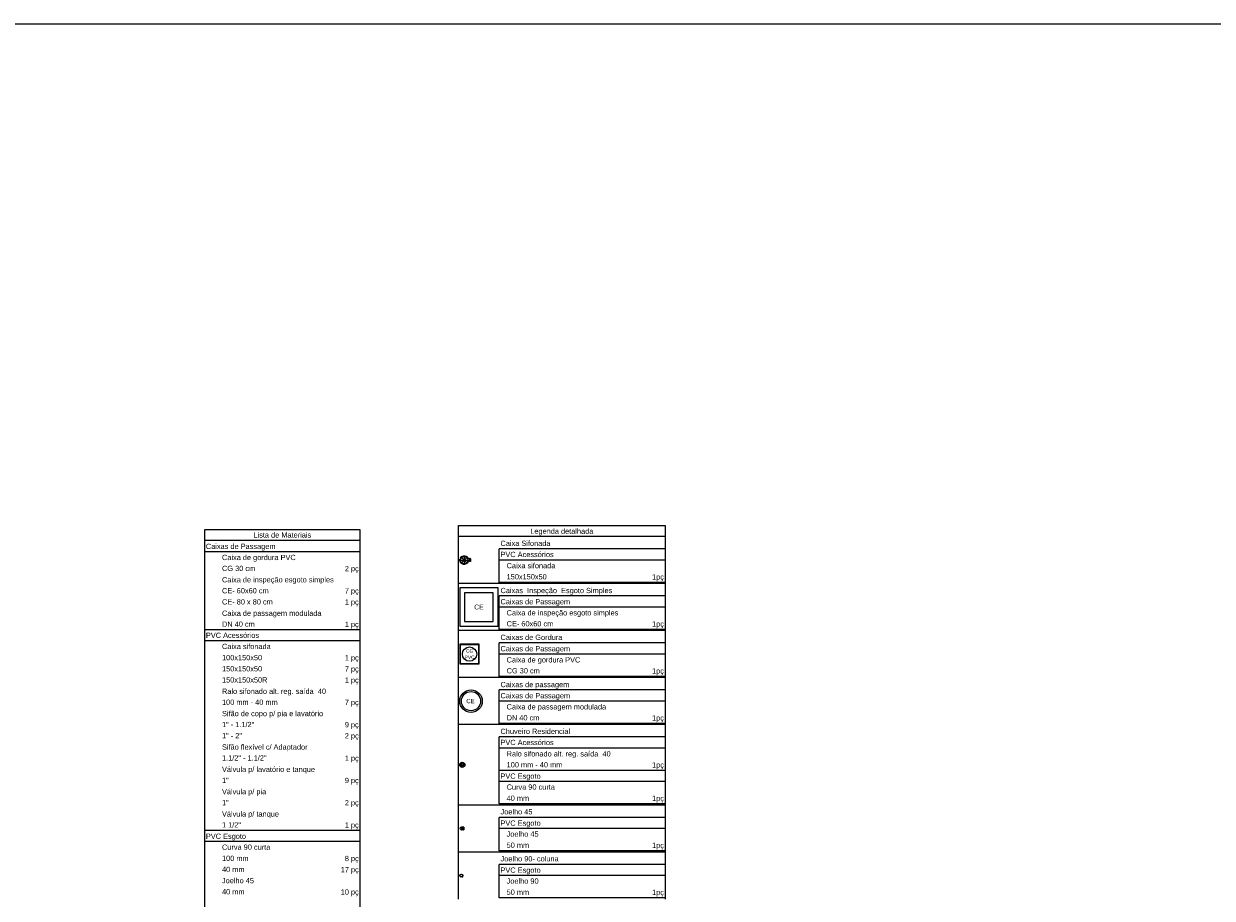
# Model space of a CAD drawing. Header units: millimetres. Extents: x 26 to 1362, y 24 to 358.
# Tile 206 of 256: x 1014 to 1039, y 340 to 358. Entities that reach past the tile are written whole.
import ezdxf
from ezdxf.lldxf.tags import DXFTag

# ---------------------------------------------------------------- set-up
doc = ezdxf.new("R2010")
doc.units = ezdxf.units.MM
doc.linetypes.add('DASHED', pattern=[1.905, 1.27, -0.635])
for name, color, linetype in [('ARQ-LINHA-05', 5, 'Continuous'), ('Simbolos', 5, 'Continuous'), ('Simbolos_int', 2, 'Continuous')]:
    doc.layers.add(name, color=color, linetype=linetype)
for name, color, linetype, lineweight in [('DI-Tabelas', 7, 'Continuous', 5), ('Nível 1', 7, 'Continuous', 5), ('Textos', 7, 'Continuous', 5)]:
    doc.layers.add(name, color=color, linetype=linetype, lineweight=lineweight)
doc.styles.add('arial', font='arial.ttf')
tags = doc.linetypes.add('DASHDOT', pattern=[1, 0.5, -0.25, 0, -0.25]).pattern_tags.tags
tags[10:11] = [DXFTag(74, 4), DXFTag(75, 0), DXFTag(340, '0'), DXFTag(46, 1.0), DXFTag(50, 0.0), DXFTag(44, 0.0), DXFTag(45, 0.0)]
tags[8:9] = [DXFTag(74, 4), DXFTag(75, 0), DXFTag(340, '0'), DXFTag(46, 1.0), DXFTag(50, 0.0), DXFTag(44, 0.0), DXFTag(45, 0.0)]
tags[6:7] = [DXFTag(74, 4), DXFTag(75, 0), DXFTag(340, '0'), DXFTag(46, 1.0), DXFTag(50, 0.0), DXFTag(44, 0.0), DXFTag(45, 0.0)]
tags[4:5] = [DXFTag(74, 4), DXFTag(75, 0), DXFTag(340, '0'), DXFTag(46, 1.0), DXFTag(50, 0.0), DXFTag(44, 0.0), DXFTag(45, 0.0)]

msp = doc.modelspace()

# ---------------------------------------------------------------- linework, layer by layer
at = {"layer": 'ARQ-LINHA-05', "color": 114, "true_color": 0x139b48}
msp.add_lwpolyline([(964.5026, 358.154), (1166.6106, 358.154), (1166.6106, 248.6531), (964.5026, 248.6531)], close=True, dxfattribs=at)
at = {"layer": 'DI-Tabelas'}
for p, q in [((1023.1608, 347.4559), (1023.1608, 347.6885)), ((1023.1608, 347.6885), (1027.4693, 347.6885)), ((1027.4693, 347.6885), (1027.4693, 347.4559)), ((1017.8647, 347.3728), (1017.8647, 347.6054)), ((1017.8647, 347.6054), (1021.1038, 347.6054)), ((1021.1038, 347.3728), (1017.8647, 347.3728)), ((1017.8647, 347.1402), (1017.8647, 347.3728)), ((1021.1038, 347.6054), (1021.1038, 347.3728)), ((1021.1038, 347.3728), (1021.1038, 347.1402)), ((1027.4693, 347.4559), (1023.1608, 347.4559)), ((1023.1608, 346.4755), (1023.1608, 347.4559)), ((1027.4693, 347.4559), (1027.4693, 346.4755)), ((1021.1038, 347.1402), (1017.8647, 347.1402)), ((1017.8647, 346.9076), (1017.8647, 347.1402)), ((1021.1038, 347.1402), (1021.1038, 346.9076)), ((1027.4693, 347.1983), (1024.0108, 347.1983)), ((1024.0108, 346.9657), (1024.0108, 347.1983)), ((1027.4693, 347.1983), (1027.4693, 346.9657)), ((1017.8647, 346.675), (1017.8647, 346.9076)), ((1021.1038, 346.9076), (1021.1038, 346.675)), ((1027.4693, 346.9657), (1024.0108, 346.9657)), ((1024.0108, 346.7331), (1024.0108, 346.9657)), ((1027.4693, 346.9657), (1027.4693, 346.7331)), ((1017.8647, 346.4424), (1017.8647, 346.675)), ((1021.1038, 346.675), (1021.1038, 346.4424)), ((1024.0108, 346.5005), (1024.0108, 346.7331)), ((1027.4693, 346.7331), (1027.4693, 346.5005)), ((1017.8647, 346.2098), (1017.8647, 346.4424)), ((1021.1038, 346.4424), (1021.1038, 346.2098)), ((1023.9858, 346.4755), (1023.1608, 346.4755)), ((1023.1608, 345.4951), (1023.1608, 346.4755)), ((1027.4693, 346.4755), (1023.9858, 346.4755)), ((1027.1237, 346.5005), (1024.0108, 346.5005)), ((1027.4693, 346.5005), (1027.1237, 346.5005)), ((1027.4693, 346.4755), (1027.4693, 345.4951)), ((1017.8647, 345.9772), (1017.8647, 346.2098)), ((1021.1038, 346.2098), (1021.1038, 345.9772)), ((1027.4693, 346.2179), (1024.0108, 346.2179)), ((1024.0108, 345.9853), (1024.0108, 346.2179)), ((1027.4693, 346.2179), (1027.4693, 345.9853)), ((1017.8647, 345.7446), (1017.8647, 345.9772)), ((1021.1038, 345.9772), (1021.1038, 345.7446)), ((1027.4693, 345.9853), (1024.0108, 345.9853)), ((1024.0108, 345.7527), (1024.0108, 345.9853)), ((1027.4693, 345.9853), (1027.4693, 345.7527)), ((1017.8647, 345.512), (1017.8647, 345.7446)), ((1021.1038, 345.7446), (1021.1038, 345.512)), ((1024.0108, 345.5201), (1024.0108, 345.7527)), ((1027.4693, 345.7527), (1027.4693, 345.5201)), ((1018.2008, 345.512), (1017.8647, 345.512)), ((1017.8647, 345.2794), (1017.8647, 345.512)), ((1019.7238, 345.512), (1018.2008, 345.512)), ((1021.1038, 345.512), (1019.7238, 345.512)), ((1021.1038, 345.512), (1021.1038, 345.2794)), ((1023.9858, 345.4951), (1023.1608, 345.4951)), ((1023.1608, 344.5147), (1023.1608, 345.4951)), ((1027.4693, 345.4951), (1023.9858, 345.4951)), ((1026.5542, 345.5201), (1024.0108, 345.5201)), ((1027.4693, 345.5201), (1026.5542, 345.5201)), ((1027.4693, 345.4951), (1027.4693, 344.5147)), ((1021.1038, 345.2794), (1017.8647, 345.2794)), ((1017.8647, 345.0468), (1017.8647, 345.2794)), ((1021.1038, 345.2794), (1021.1038, 345.0468)), ((1027.4693, 345.2375), (1024.0108, 345.2375)), ((1024.0108, 345.0049), (1024.0108, 345.2375)), ((1027.4693, 345.2375), (1027.4693, 345.0049)), ((1017.8647, 344.8142), (1017.8647, 345.0468)), ((1021.1038, 345.0468), (1021.1038, 344.8142)), ((1027.4693, 345.0049), (1024.0108, 345.0049)), ((1024.0108, 344.7723), (1024.0108, 345.0049)), ((1027.4693, 345.0049), (1027.4693, 344.7723)), ((1017.8647, 344.5816), (1017.8647, 344.8142)), ((1021.1038, 344.8142), (1021.1038, 344.5816)), ((1024.0108, 344.5397), (1024.0108, 344.7723)), ((1027.4693, 344.7723), (1027.4693, 344.5397)), ((1017.8647, 344.349), (1017.8647, 344.5816)), ((1021.1038, 344.5816), (1021.1038, 344.349)), ((1023.9858, 344.5147), (1023.1608, 344.5147)), ((1023.1608, 343.5343), (1023.1608, 344.5147)), ((1027.4693, 344.5147), (1023.9858, 344.5147)), ((1026.8342, 344.5397), (1024.0108, 344.5397)), ((1027.4693, 344.5397), (1026.8342, 344.5397)), ((1027.4693, 344.5147), (1027.4693, 343.5343)), ((1017.8647, 344.1164), (1017.8647, 344.349)), ((1021.1038, 344.349), (1021.1038, 344.1164)), ((1027.4693, 344.2571), (1024.0108, 344.2571)), ((1024.0108, 344.0245), (1024.0108, 344.2571)), ((1027.4693, 344.2571), (1027.4693, 344.0245)), ((1017.8647, 343.8838), (1017.8647, 344.1164)), ((1021.1038, 344.1164), (1021.1038, 343.8838)), ((1027.4693, 344.0245), (1024.0108, 344.0245)), ((1024.0108, 343.7919), (1024.0108, 344.0245)), ((1027.4693, 344.0245), (1027.4693, 343.7919)), ((1017.8647, 343.6512), (1017.8647, 343.8838)), ((1017.8647, 343.4186), (1017.8647, 343.6512)), ((1021.1038, 343.8838), (1021.1038, 343.6512)), ((1021.1038, 343.6512), (1021.1038, 343.4186)), ((1024.0108, 343.5593), (1024.0108, 343.7919)), ((1027.4693, 343.7919), (1027.4693, 343.5593)), ((1017.8647, 343.186), (1017.8647, 343.4186)), ((1021.1038, 343.4186), (1021.1038, 343.186)), ((1023.9858, 343.5343), (1023.1608, 343.5343)), ((1023.1608, 341.8561), (1023.1608, 343.5343)), ((1027.4693, 343.5343), (1023.9858, 343.5343)), ((1026.5357, 343.5593), (1024.0108, 343.5593)), ((1027.4693, 343.5593), (1026.5357, 343.5593)), ((1027.4693, 343.5343), (1027.4693, 341.8561)), ((1017.8647, 342.9534), (1017.8647, 343.186)), ((1021.1038, 343.186), (1021.1038, 342.9534)), ((1027.4693, 343.2767), (1024.0108, 343.2767)), ((1024.0108, 343.0441), (1024.0108, 343.2767)), ((1027.4693, 343.2767), (1027.4693, 343.0441)), ((1017.8647, 342.7208), (1017.8647, 342.9534)), ((1021.1038, 342.9534), (1021.1038, 342.7208)), ((1027.4693, 343.0441), (1024.0108, 343.0441)), ((1024.0108, 342.8115), (1024.0108, 343.0441)), ((1027.4693, 343.0441), (1027.4693, 342.8115)), ((1017.8647, 342.4882), (1017.8647, 342.7208)), ((1021.1038, 342.7208), (1021.1038, 342.4882)), ((1024.0108, 342.5789), (1024.0108, 342.8115)), ((1027.4693, 342.8115), (1027.4693, 342.5789)), ((1017.8647, 342.2556), (1017.8647, 342.4882)), ((1021.1038, 342.4882), (1021.1038, 342.2556)), ((1026.7457, 342.5789), (1024.0108, 342.5789)), ((1024.0108, 342.3463), (1024.0108, 342.5789)), ((1027.4693, 342.5789), (1026.7457, 342.5789)), ((1027.4693, 342.5789), (1027.4693, 342.3463)), ((1017.8647, 342.023), (1017.8647, 342.2556)), ((1021.1038, 342.2556), (1021.1038, 342.023)), ((1027.4693, 342.3463), (1024.0108, 342.3463)), ((1024.0108, 342.1137), (1024.0108, 342.3463)), ((1027.4693, 342.3463), (1027.4693, 342.1137)), ((1017.8647, 341.7904), (1017.8647, 342.023)), ((1021.1038, 342.023), (1021.1038, 341.7904)), ((1024.0108, 341.8811), (1024.0108, 342.1137)), ((1027.4693, 342.1137), (1027.4693, 341.8811)), ((1017.8647, 341.5578), (1017.8647, 341.7904)), ((1021.1038, 341.7904), (1021.1038, 341.5578)), ((1023.9858, 341.8561), (1023.1608, 341.8561)), ((1023.1608, 340.8757), (1023.1608, 341.8561)), ((1027.4693, 341.8561), (1023.9858, 341.8561)), ((1026.7457, 341.8811), (1024.0108, 341.8811)), ((1027.4693, 341.8811), (1026.7457, 341.8811)), ((1027.4693, 341.8561), (1027.4693, 340.8757)), ((1017.8647, 341.3252), (1017.8647, 341.5578)), ((1021.1038, 341.5578), (1021.1038, 341.3252)), ((1027.4693, 341.5985), (1024.0108, 341.5985)), ((1024.0108, 341.3659), (1024.0108, 341.5985)), ((1027.4693, 341.5985), (1027.4693, 341.3659)), ((1018.2008, 341.3252), (1017.8647, 341.3252)), ((1017.8647, 341.0926), (1017.8647, 341.3252)), ((1019.7238, 341.3252), (1018.2008, 341.3252)), ((1021.1038, 341.3252), (1019.7238, 341.3252)), ((1021.1038, 341.3252), (1021.1038, 341.0926)), ((1027.4693, 341.3659), (1024.0108, 341.3659)), ((1024.0108, 341.1333), (1024.0108, 341.3659)), ((1027.4693, 341.3659), (1027.4693, 341.1333)), ((1021.1038, 341.0926), (1017.8647, 341.0926)), ((1017.8647, 340.86), (1017.8647, 341.0926)), ((1021.1038, 341.0926), (1021.1038, 340.86)), ((1024.0108, 340.9007), (1024.0108, 341.1333)), ((1027.4693, 341.1333), (1027.4693, 340.9007)), ((1017.8647, 340.6274), (1017.8647, 340.86)), ((1021.1038, 340.86), (1021.1038, 340.6274)), ((1023.9858, 340.8757), (1023.1608, 340.8757)), ((1023.1608, 339.8953), (1023.1608, 340.8757)), ((1027.4693, 340.8757), (1023.9858, 340.8757)), ((1027.1237, 340.9007), (1024.0108, 340.9007)), ((1027.4693, 340.9007), (1027.1237, 340.9007)), ((1027.4693, 340.8757), (1027.4693, 339.8953)), ((1017.8647, 340.3948), (1017.8647, 340.6274)), ((1021.1038, 340.6274), (1021.1038, 340.3948)), ((1027.4693, 340.6181), (1024.0108, 340.6181)), ((1024.0108, 340.3855), (1024.0108, 340.6181)), ((1027.4693, 340.6181), (1027.4693, 340.3855)), ((1017.8647, 340.1622), (1017.8647, 340.3948)), ((1021.1038, 340.3948), (1021.1038, 340.1622)), ((1027.4693, 340.3855), (1024.0108, 340.3855)), ((1024.0108, 340.1529), (1024.0108, 340.3855)), ((1027.4693, 340.3855), (1027.4693, 340.1529)), ((1017.8647, 339.9296), (1017.8647, 340.1622)), ((1017.8647, 339.697), (1017.8647, 339.9296)), ((1021.1038, 340.1622), (1021.1038, 339.9296)), ((1021.1038, 339.9296), (1021.1038, 339.697)), ((1024.0108, 339.9203), (1024.0108, 340.1529)), ((1027.4693, 340.1529), (1027.4693, 339.9203)), ((1026.9602, 339.9203), (1024.0108, 339.9203)), ((1027.4693, 339.9203), (1026.9602, 339.9203))]:
    msp.add_line(p, q, dxfattribs=at)
at = {"layer": 'Nível 1', "color": 7}
msp.add_circle((1023.4208, 344.0245), 0.235, dxfattribs=at)
at = {"layer": 'Nível 1', "color": 7, "linetype": 'DASHDOT'}
msp.add_circle((1023.4208, 344.0245), 0.2, dxfattribs=at)
at = {"layer": 'Simbolos', "color": 7}
for p, q in [((1023.1858, 346.9432), (1023.1858, 346.9882)), ((1023.1858, 346.9882), (1023.2052, 346.9882)), ((1023.1858, 346.9432), (1023.2052, 346.9432)), ((1023.1966, 347.0145), (1023.2285, 347.0463)), ((1023.1966, 347.0145), (1023.2104, 347.0008)), ((1023.1966, 346.9169), (1023.2104, 346.9307)), ((1023.2285, 346.8851), (1023.1966, 346.9169)), ((1023.2285, 347.0463), (1023.2422, 347.0326)), ((1023.2285, 346.8851), (1023.2422, 346.8988)), ((1023.2548, 347.0572), (1023.2548, 347.0378)), ((1023.2548, 347.0572), (1023.2998, 347.0572)), ((1023.2548, 346.8742), (1023.2548, 346.8936)), ((1023.2998, 346.8742), (1023.2548, 346.8742)), ((1023.2998, 347.0572), (1023.2998, 347.0378)), ((1023.2998, 346.8742), (1023.2998, 346.8936)), ((1023.326, 347.0463), (1023.3123, 347.0326)), ((1023.326, 346.8851), (1023.3123, 346.8988)), ((1023.326, 347.0463), (1023.3579, 347.0145)), ((1023.3579, 346.9169), (1023.326, 346.8851)), ((1023.3579, 347.0145), (1023.3441, 347.0008)), ((1023.3579, 346.9169), (1023.3441, 346.9307)), ((1023.3887, 346.9931), (1023.3476, 346.9931)), ((1023.3887, 346.9384), (1023.3476, 346.9384)), ((1023.3899, 346.9966), (1023.3897, 346.994)), ((1023.3899, 346.9348), (1023.3897, 346.9375)), ((1023.3997, 346.9975), (1023.3909, 346.9975)), ((1023.3997, 346.9339), (1023.3909, 346.9339)), ((1023.4006, 346.9968), (1023.4014, 346.9938)), ((1023.4006, 346.9347), (1023.4014, 346.9376)), ((1023.4068, 346.9931), (1023.4024, 346.9931)), ((1023.4068, 346.9384), (1023.4024, 346.9384)), ((1023.4068, 346.9931), (1023.4068, 346.9384)), ((1023.1946, 341.3784), (1023.1858, 341.3696)), ((1023.2215, 341.3916), (1023.2216, 341.3931)), ((1023.2246, 341.3931), (1023.2216, 341.3931)), ((1023.2273, 341.3395), (1023.2216, 341.3338)), ((1023.2247, 341.3916), (1023.2246, 341.3931)), ((1023.2273, 341.3916), (1023.2247, 341.3916)), ((1023.2291, 341.3934), (1023.2273, 341.3916)), ((1023.2291, 341.3391), (1023.2287, 341.3395)), ((1023.2459, 341.3934), (1023.2291, 341.3934)), ((1023.2459, 341.3391), (1023.2291, 341.3391)), ((1023.2461, 341.3936), (1023.2459, 341.3934)), ((1023.2461, 341.3389), (1023.2459, 341.3391)), ((1023.2508, 341.3936), (1023.2461, 341.3936)), ((1023.2508, 341.3389), (1023.2461, 341.3389)), ((1023.252, 341.3971), (1023.2518, 341.3945)), ((1023.252, 341.3354), (1023.2518, 341.338)), ((1023.2618, 341.3981), (1023.253, 341.3981)), ((1023.2618, 341.3345), (1023.253, 341.3345)), ((1023.2627, 341.3973), (1023.2635, 341.3943)), ((1023.2627, 341.3352), (1023.2635, 341.3382)), ((1023.2688, 341.3936), (1023.2645, 341.3936)), ((1023.2688, 341.3389), (1023.2645, 341.3389)), ((1023.2688, 341.3936), (1023.2688, 341.3389)), ((1023.2368, 340.4109), (1023.2519, 340.4109)), ((1023.2368, 340.3602), (1023.2519, 340.3602))]:
    msp.add_line(p, q, dxfattribs=at)
for points in [[(1023.3887, 346.9931), (1023.3888, 346.9931), (1023.389, 346.9931), (1023.3892, 346.9932), (1023.3893, 346.9933), (1023.3894, 346.9934), (1023.3895, 346.9935), (1023.3896, 346.9937), (1023.3897, 346.9938), (1023.3897, 346.994)], [(1023.3897, 346.9374), (1023.3897, 346.9376), (1023.3896, 346.9378), (1023.3895, 346.9379), (1023.3894, 346.938), (1023.3893, 346.9382), (1023.3892, 346.9382), (1023.389, 346.9383), (1023.3888, 346.9383), (1023.3887, 346.9384)], [(1023.3909, 346.9975), (1023.3908, 346.9975), (1023.3906, 346.9975), (1023.3904, 346.9974), (1023.3903, 346.9973), (1023.3902, 346.9972), (1023.3901, 346.9971), (1023.39, 346.9969), (1023.3899, 346.9968), (1023.3899, 346.9966)], [(1023.3899, 346.9348), (1023.3899, 346.9347), (1023.39, 346.9345), (1023.3901, 346.9344), (1023.3902, 346.9342), (1023.3903, 346.9341), (1023.3904, 346.934), (1023.3906, 346.934), (1023.3908, 346.9339), (1023.3909, 346.9339)], [(1023.4006, 346.9968), (1023.4006, 346.9969), (1023.4005, 346.997), (1023.4004, 346.9972), (1023.4003, 346.9973), (1023.4002, 346.9973), (1023.4001, 346.9974), (1023.4, 346.9975), (1023.3998, 346.9975), (1023.3997, 346.9975)], [(1023.3997, 346.9339), (1023.3998, 346.9339), (1023.4, 346.934), (1023.4001, 346.934), (1023.4002, 346.9341), (1023.4003, 346.9342), (1023.4004, 346.9343), (1023.4005, 346.9344), (1023.4006, 346.9345), (1023.4006, 346.9347)], [(1023.4014, 346.9938), (1023.4015, 346.9937), (1023.4016, 346.9935), (1023.4016, 346.9934), (1023.4017, 346.9933), (1023.4019, 346.9932), (1023.402, 346.9932), (1023.4021, 346.9931), (1023.4023, 346.9931), (1023.4024, 346.9931)], [(1023.4024, 346.9384), (1023.4023, 346.9384), (1023.4021, 346.9383), (1023.402, 346.9383), (1023.4019, 346.9382), (1023.4017, 346.9381), (1023.4016, 346.938), (1023.4016, 346.9379), (1023.4015, 346.9378), (1023.4014, 346.9376)], [(1023.1858, 344.8009), (1023.5938, 344.8009), (1023.5938, 345.2089), (1023.1858, 345.2089), (1023.1858, 344.8009), (1023.1858, 344.8009)], [(1023.2215, 341.3916), (1023.2182, 341.391), (1023.2149, 341.3902), (1023.2116, 341.3892), (1023.2085, 341.3879), (1023.2054, 341.3864), (1023.2025, 341.3847), (1023.1997, 341.3828), (1023.1971, 341.3807), (1023.1946, 341.3784)], [(1023.2287, 341.3395), (1023.2286, 341.3396), (1023.2284, 341.3397), (1023.2283, 341.3397), (1023.2281, 341.3398), (1023.2279, 341.3398), (1023.2278, 341.3397), (1023.2276, 341.3397), (1023.2275, 341.3396), (1023.2273, 341.3395)], [(1023.2508, 341.3936), (1023.2509, 341.3936), (1023.2511, 341.3937), (1023.2512, 341.3937), (1023.2514, 341.3938), (1023.2515, 341.3939), (1023.2516, 341.3941), (1023.2517, 341.3942), (1023.2517, 341.3944), (1023.2518, 341.3945)], [(1023.2518, 341.338), (1023.2517, 341.3382), (1023.2517, 341.3383), (1023.2516, 341.3385), (1023.2515, 341.3386), (1023.2514, 341.3387), (1023.2512, 341.3388), (1023.2511, 341.3389), (1023.2509, 341.3389), (1023.2508, 341.3389)], [(1023.253, 341.3981), (1023.2528, 341.398), (1023.2527, 341.398), (1023.2525, 341.3979), (1023.2524, 341.3978), (1023.2523, 341.3977), (1023.2522, 341.3976), (1023.2521, 341.3975), (1023.252, 341.3973), (1023.252, 341.3971)], [(1023.252, 341.3354), (1023.252, 341.3352), (1023.2521, 341.3351), (1023.2522, 341.3349), (1023.2523, 341.3348), (1023.2524, 341.3347), (1023.2525, 341.3346), (1023.2527, 341.3345), (1023.2528, 341.3345), (1023.253, 341.3345)], [(1023.2627, 341.3973), (1023.2627, 341.3975), (1023.2626, 341.3976), (1023.2625, 341.3977), (1023.2624, 341.3978), (1023.2623, 341.3979), (1023.2622, 341.398), (1023.2621, 341.398), (1023.2619, 341.398), (1023.2618, 341.3981)], [(1023.2618, 341.3345), (1023.2619, 341.3345), (1023.2621, 341.3345), (1023.2622, 341.3345), (1023.2623, 341.3346), (1023.2624, 341.3347), (1023.2625, 341.3348), (1023.2626, 341.3349), (1023.2627, 341.3351), (1023.2627, 341.3352)], [(1023.2635, 341.3943), (1023.2636, 341.3942), (1023.2636, 341.3941), (1023.2637, 341.394), (1023.2638, 341.3939), (1023.2639, 341.3938), (1023.2641, 341.3937), (1023.2642, 341.3936), (1023.2643, 341.3936), (1023.2645, 341.3936)], [(1023.2645, 341.3389), (1023.2643, 341.3389), (1023.2642, 341.3389), (1023.2641, 341.3388), (1023.2639, 341.3387), (1023.2638, 341.3387), (1023.2637, 341.3385), (1023.2636, 341.3384), (1023.2636, 341.3383), (1023.2635, 341.3382)]]:
    msp.add_lwpolyline(points, dxfattribs=at)
at = {"layer": 'Simbolos', "color": 7, "linetype": 'Continuous'}
msp.add_lwpolyline([(1023.1858, 345.5853), (1023.9858, 345.5853), (1023.9858, 346.3853), (1023.1858, 346.3853), (1023.1858, 345.5853), (1023.1858, 345.5853)], dxfattribs=at)
at = {"layer": 'Simbolos', "color": 7}
for centre, radius in [((1023.2773, 346.9657), 0.0755), ((1023.2393, 342.6952), 0.0535), ((1023.2393, 342.6952), 0.026), ((1023.2176, 340.3855), 0.0318)]:
    msp.add_circle(centre, radius, dxfattribs=at)
at = {"layer": 'Simbolos_int', "color": 7, "linetype": 'DASHDOT'}
for p, q in [((1023.1858, 346.9657), (1023.4068, 346.9657)), ((1023.2126, 347.0304), (1023.342, 346.901)), ((1023.342, 347.0304), (1023.2126, 346.901)), ((1023.2773, 347.0572), (1023.2773, 346.8742))]:
    msp.add_line(p, q, dxfattribs=at)
at = {"layer": 'Simbolos_int', "color": 7}
for p, q in [((1023.3896, 346.9931), (1023.3896, 346.9384)), ((1023.4016, 346.9931), (1023.4016, 346.9384)), ((1023.2216, 341.3338), (1023.1858, 341.3696)), ((1023.2215, 341.3916), (1023.2215, 341.3339)), ((1023.2247, 341.3916), (1023.2247, 341.3369)), ((1023.2273, 341.3916), (1023.2273, 341.3395)), ((1023.2461, 341.3936), (1023.2461, 341.3389)), ((1023.2517, 341.3936), (1023.2517, 341.3389)), ((1023.2637, 341.3936), (1023.2637, 341.3389)), ((1023.2519, 340.3602), (1023.2519, 340.4109))]:
    msp.add_line(p, q, dxfattribs=at)
at = {"layer": 'Simbolos_int', "color": 7, "linetype": 'DASHED'}
msp.add_lwpolyline([(1023.2858, 345.6853), (1023.8858, 345.6853), (1023.8858, 346.2853), (1023.2858, 346.2853), (1023.2858, 345.6853), (1023.2858, 345.6853)], dxfattribs=at)
at = {"layer": 'Simbolos_int', "color": 7}
msp.add_lwpolyline([(1023.1958, 344.8109), (1023.5838, 344.8109), (1023.5838, 345.1989), (1023.1958, 345.1989), (1023.1958, 344.8109), (1023.1958, 344.8109)], dxfattribs=at)
for centre, radius in [((1023.3898, 345.0049), 0.15), ((1023.2393, 342.6952), 0.0493), ((1023.2393, 342.6952), 0.0185), ((1023.2176, 340.3855), 0.0273)]:
    msp.add_circle(centre, radius, dxfattribs=at)

# ---------------------------------------------------------------- texts
at = {"layer": 'DI-Tabelas', "char_height": 0.11, "line_spacing_factor": 0.6, "style": 'arial'}
for s, insert, width, attachment_point in [('Legenda detalhada', (1025.315, 347.4809), 2.569189, 8), ('Lista de Materiais', (1019.4842, 347.4341), 2.351074, 8), ('Caixa Sifonada', (1024.0358, 347.2596), 2.034668, 7), ('Caixas de Passagem', (1017.8897, 347.1652), 2.834766, 7), ('PVC Acessórios', (1024.0358, 347.027), 2.167383, 7), ('Caixa de gordura PVC', (1018.2258, 346.9326), 3.001611, 7), ('CG 30 cm', (1018.2258, 346.7363), 1.350293, 7), ('   Caixa sifonada', (1024.0358, 346.7944), 2.234619, 7), ('Caixa de inspeção esgoto simples', (1018.2258, 346.4674), 4.552588, 7), ('2 pç', (1021.0788, 346.7), 0.567041, 9), ('   150x150x50', (1024.0358, 346.5618), 1.884814, 7), ('1pç', (1027.4443, 346.5255), 0.483691, 9), ('CE- 60x60 cm', (1018.2258, 346.2711), 1.900635, 7), ('7 pç', (1021.0788, 346.2348), 0.567041, 9), ('Caixas  Inspeção  Esgoto Simples', (1024.0358, 346.2429), 4.552295, 7), ('CE- 80 x 80 cm', (1018.2258, 346.0385), 2.067334, 7), ('1 pç', (1021.0788, 346.0022), 0.567041, 9), ('Caixas de Passagem', (1024.0358, 346.0103), 2.834766, 7), ('Caixa de passagem modulada', (1018.2258, 345.7696), 4.05249, 7), ('   Caixa de inspeção esgoto simples', (1024.0358, 345.7777), 4.802637, 7), ('DN 40 cm', (1018.2258, 345.5733), 1.333594, 7), ('1 pç', (1021.0788, 345.537), 0.567041, 9), ('   CE- 60x60 cm', (1024.0358, 345.5814), 2.150684, 7), ('1pç', (1027.4443, 345.5451), 0.483691, 9), ('PVC Acessórios', (1017.8897, 345.3407), 2.167383, 7), ('Caixas de Gordura', (1024.0358, 345.2988), 2.51792, 7), ('Caixa sifonada', (1018.2258, 345.1081), 1.98457, 7), ('Caixas de Passagem', (1024.0358, 345.0299), 2.834766, 7), ('100x150x50', (1018.2258, 344.8755), 1.634766, 7), ('1 pç', (1021.0788, 344.8392), 0.567041, 9), ('   Caixa de gordura PVC', (1024.0358, 344.7973), 3.25166, 7), ('150x150x50', (1018.2258, 344.6429), 1.634766, 7), ('7 pç', (1021.0788, 344.6066), 0.567041, 9), ('   CG 30 cm', (1024.0358, 344.601), 1.600342, 7), ('1pç', (1027.4443, 344.5647), 0.483691, 9), ('150x150x50R', (1018.2258, 344.4103), 1.851416, 7), ('1 pç', (1021.0788, 344.374), 0.567041, 9), ('Caixas de passagem', (1024.0358, 344.2821), 2.801514, 7), ('Ralo sifonado alt. reg. saída  40', (1018.2258, 344.1414), 4.236035, 7), ('Caixas de Passagem', (1024.0358, 344.0495), 2.834766, 7), ('100 mm - 40 mm', (1018.2258, 343.9451), 2.267139, 7), ('7 pç', (1021.0788, 343.9088), 0.567041, 9), ('   Caixa de passagem modulada', (1024.0358, 343.8169), 4.302539, 7), ('Sifão de copo p/ pia e lavatório', (1018.2258, 343.6762), 4.119434, 7), ('   DN 40 cm', (1024.0358, 343.6206), 1.583643, 7), ('1pç', (1027.4443, 343.5843), 0.483691, 9), ('1" - 1.1/2"', (1018.2258, 343.4799), 1.313672, 7), ('1" - 2"', (1018.2258, 343.2473), 0.813281, 7), ('9 pç', (1021.0788, 343.4436), 0.567041, 9), ('Chuveiro Residencial', (1024.0358, 343.338), 2.834766, 7), ('2 pç', (1021.0788, 343.211), 0.567041, 9), ('PVC Acessórios', (1024.0358, 343.1054), 2.167383, 7), ('Sifão flexível c/ Adaptador', (1018.2258, 342.9784), 3.485303, 7), ('1.1/2" - 1.1/2"', (1018.2258, 342.7821), 1.814062, 7), ('   Ralo sifonado alt. reg. saída  40', (1024.0358, 342.8365), 4.486084, 7), ('Válvula p/ lavatório e tanque', (1018.2258, 342.5132), 3.785889, 7), ('1 pç', (1021.0788, 342.7458), 0.567041, 9), ('   100 mm - 40 mm', (1024.0358, 342.6402), 2.517187, 7), ('1pç', (1027.4443, 342.6039), 0.483691, 9), ('1"', (1018.2258, 342.3169), 0.27334, 7), ('9 pç', (1021.0788, 342.2806), 0.567041, 9), ('PVC Esgoto', (1024.0358, 342.3713), 1.63418, 7), ('Válvula p/ pia', (1018.2258, 342.048), 1.801172, 7), ('   Curva 90 curta', (1024.0358, 342.175), 2.217627, 7), ('1"', (1018.2258, 341.8517), 0.27334, 7), ('2 pç', (1021.0788, 341.8154), 0.567041, 9), ('   40 mm', (1024.0358, 341.9424), 1.166895, 7), ('1pç', (1027.4443, 341.9061), 0.483691, 9), ('Válvula p/ tanque', (1018.2258, 341.5828), 2.318408, 7), ('Joelho 45', (1024.0358, 341.6598), 1.301074, 7), ('1 1/2"', (1018.2258, 341.3865), 0.77373, 7), ('1 pç', (1021.0788, 341.3502), 0.567041, 9), ('PVC Esgoto', (1024.0358, 341.3909), 1.63418, 7), ('PVC Esgoto', (1017.8897, 341.1176), 1.63418, 7), ('   Joelho 45', (1024.0358, 341.1946), 1.551123, 7), ('Curva 90 curta', (1018.2258, 340.9213), 1.967578, 7), ('   50 mm', (1024.0358, 340.962), 1.166895, 7), ('1pç', (1027.4443, 340.9257), 0.483691, 9), ('100 mm', (1018.2258, 340.6887), 1.083691, 7), ('8 pç', (1021.0788, 340.6524), 0.567041, 9), ('Joelho 90- coluna', (1024.0358, 340.6794), 2.368359, 7), ('40 mm', (1018.2258, 340.4561), 0.916846, 7), ('17 pç', (1021.0788, 340.4198), 0.733887, 9), ('PVC Esgoto', (1024.0358, 340.4105), 1.63418, 7), ('Joelho 45', (1018.2258, 340.2235), 1.301074, 7), ('   Joelho 90', (1024.0358, 340.2142), 1.551123, 7), ('40 mm', (1018.2258, 339.9909), 0.916846, 7), ('10 pç', (1021.0788, 339.9546), 0.733887, 9), ('   50 mm', (1024.0358, 339.9816), 1.166895, 7), ('1pç', (1027.4443, 339.9453), 0.483691, 9)]:
    msp.add_mtext(s, dxfattribs=dict(at, insert=insert, width=width, attachment_point=attachment_point))
at = {"layer": 'Simbolos', "color": 7, "attachment_point": 7, "line_spacing_factor": 0.6, "style": 'arial'}
for s, insert, char_height, width in [('CE', (1023.4869, 345.935), 0.10214, 0.388965), ('PVC', (1023.2911, 344.9034), 0.0706, 0.390669), ('CG', (1023.3177, 345.0341), 0.0706, 0.285)]:
    msp.add_mtext(s, dxfattribs=dict(at, insert=insert, char_height=char_height, width=width))
at = {"layer": 'Textos', "color": 7, "insert": (1023.3224, 343.9784), "char_height": 0.09, "width": 0.34729, "attachment_point": 7, "line_spacing_factor": 0.6, "style": 'arial'}
msp.add_mtext('CE', dxfattribs=at)

doc.saveas('drawing.dxf')
